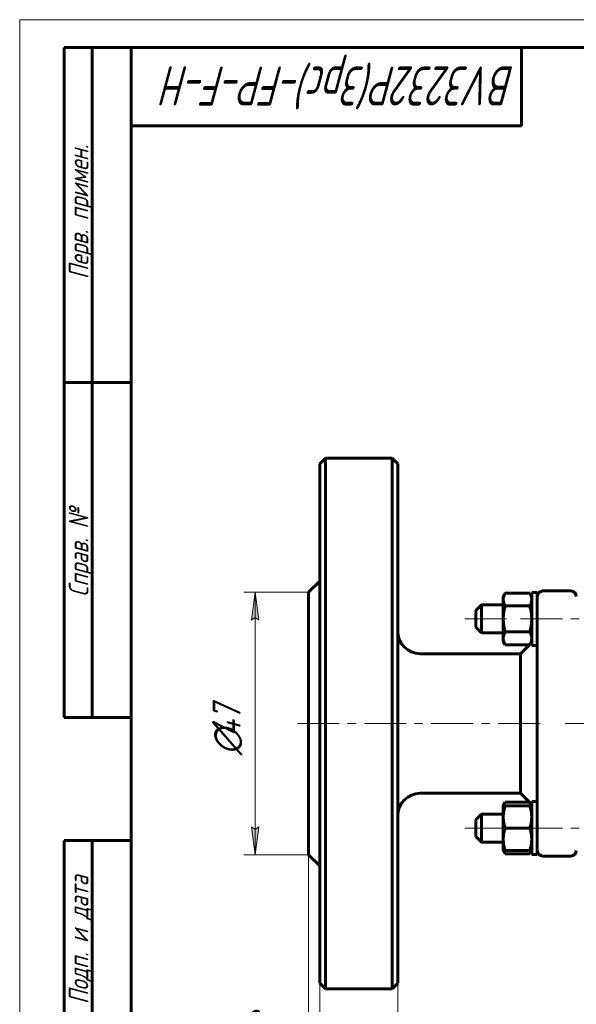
# Model space of a CAD drawing. Header units: millimetres. Extents: x 0 to 420, y 0 to 297.
# Tile 2 of 7: x 0 to 100, y 121 to 297. Entities that reach past the tile are written whole.
import ezdxf

# ---------------------------------------------------------------- set-up
doc = ezdxf.new("R2010")
doc.units = ezdxf.units.MM
for name, pattern in [('K5LT_AXLED', [12, 7.5, -1.5, 1.5, -1.5]), ('K5LT_BASIC', [0]), ('K5LT_THIN', [0])]:
    doc.linetypes.add(name, pattern=pattern)
doc.layers.add('Системный слой', color=7, linetype='Continuous')
doc.layers.add('Системный слой (1)', color=7, linetype='Continuous', true_color=0x6c6c6c)
doc.styles.add('KDIMTEXTSTYLE', font='GOST_AU.SHX', dxfattribs={"width": 0.96, "oblique": 15, "height": 5})
doc.styles.add('KTEXTSTYLE', font='GOST_AU.SHX', dxfattribs={"width": 0.96, "height": 5})
doc.dimstyles.new('KDIMSTYLE (1.00)', dxfattribs={"dimtxt": 5, "dimasz": 1, "dimexe": 2, "dimexo": 0, "dimgap": 1, "dimtad": 1, "dimtxsty": 'KDIMTEXTSTYLE', "dimsah": 1, "dimcen": 0, "dimdle": 1, "dimadec": 0, "dimazin": 0, "dimtfac": 0.667, "dimtmove": 0, "dimatfit": 3, "dimfxl": 1, "dimtvp": 1, "dimtolj": 1, "dimtzin": 0, "dimarcsym": 0})

# ---------------------------------------------------------------- blocks, each defined once
blk = doc.blocks.new('U0')
at = {"layer": 'Системный слой (1)', "color": 150, "linetype": 'K5LT_BASIC', "lineweight": 60, "true_color": 0x0080ff}
for p, q in [((91.8, 194.42), (91.8, 189.67)), ((91.8, 189.67), (91.8, 184.92))]:
    blk.add_line(p, q, dxfattribs=at)
blk = doc.blocks.new('U3')
at = {"layer": 'Системный слой (1)', "color": 150, "linetype": 'K5LT_BASIC', "lineweight": 60, "true_color": 0x0080ff}
for p, q in [((91.48, 185.11), (91.8, 185.43)), ((89.8, 183.43), (91.42, 185.05))]:
    blk.add_line(p, q, dxfattribs=at)
blk = doc.blocks.new('D0')
at = {"layer": 'Системный слой (1)'}
for points in [[(56.3, 84.01), (56.8, 84.67), (51.8, 84.01), (56.8, 83.35)], [(181.8, 84.01), (176.8, 84.67), (177.3, 84.01), (176.8, 83.35)]]:
    blk.add_hatch(color=7, dxfattribs=at).paths.add_polyline_path(points)
at = {"layer": 'Системный слой (1)', "color": 7, "linetype": 'K5LT_THIN', "lineweight": 18}
for p, q in [((51.8, 170.93), (51.8, 82.01)), ((181.8, 170.93), (181.8, 82.01)), ((51.8, 84.01), (56.8, 84.67)), ((56.8, 84.67), (56.3, 84.01)), ((177.3, 84.01), (176.8, 84.67)), ((176.8, 84.67), (181.8, 84.01)), ((56.8, 83.35), (51.8, 84.01)), ((51.8, 84.01), (181.8, 84.01)), ((56.3, 84.01), (56.8, 83.35)), ((181.8, 84.01), (176.8, 83.35)), ((176.8, 83.35), (177.3, 84.01))]:
    blk.add_line(p, q, dxfattribs=at)
blk.add_wipeout([(107.36, 85.01), (107.36, 92.39), (125.49, 92.39), (125.49, 85.01)]).dxf.layer = 'Системный слой (1)'
at = {"layer": 'Системный слой (1)', "color": 7, "char_height": 5, "attachment_point": 1, "style": 'KTEXTSTYLE'}
for s, insert in [('\\H5.0;\\W1.000;\\Q15;\\Q15;\\W0.965;±', (115.56, 91.6)), ('\\H5.0;\\W1.000;\\Q15;\\Q15;\\W0.965;130', (107.36, 91.6)), ('\\H5.0;\\W1.000;\\Q15;\\Q15;\\W0.965;1,5', (118.47, 91.6))]:
    blk.add_mtext(s, dxfattribs=dict(at, insert=insert))
blk = doc.blocks.new('KDIMARROW_01')
at = {"layer": 'Системный слой'}
blk.add_hatch(color=0, dxfattribs=at).paths.add_polyline_path([(0, 0), (-5, 0.66), (-4.5, 0), (-5, -0.66)])
at = {"layer": 'Системный слой', "color": 0, "linetype": 'K5LT_THIN', "lineweight": 18}
for p, q in [((-4.5, 0), (-5, 0.66)), ((-5, 0.66), (0, 0)), ((0, 0), (-5, -0.66)), ((-5, -0.66), (-4.5, 0))]:
    blk.add_line(p, q, dxfattribs=at)
at = {"layer": 'Системный слой (1)', "color": 0, "linetype": 'K5LT_THIN', "lineweight": 18}
blk.add_line((116.8, 170.93), (115.8, 170.93), dxfattribs=at)
blk = doc.blocks.new('D1')
at = {"layer": 'Системный слой (1)', "color": 7, "linetype": 'K5LT_THIN', "lineweight": 18}
for p, q in [((51.8, 170.93), (51.8, 95.08)), ((67.8, 124.43), (67.8, 95.08)), ((56.8, 96.42), (51.8, 97.08)), ((67.8, 97.08), (51.8, 97.08)), ((56.3, 97.08), (56.8, 96.42)), ((67.8, 97.08), (62.8, 96.42)), ((62.8, 96.42), (63.3, 97.08))]:
    blk.add_line(p, q, dxfattribs=at)
blk.add_wipeout([(56.18, 98.08), (56.18, 105.46), (63.13, 105.46), (63.13, 98.08)]).dxf.layer = 'Системный слой (1)'
at = {"layer": 'Системный слой (1)'}
for points in [[(51.8, 97.08), (56.8, 97.74), (56.3, 97.08), (56.8, 96.42)], [(62.8, 96.42), (67.8, 97.08), (62.8, 97.74), (63.3, 97.08)]]:
    blk.add_hatch(color=7, dxfattribs=at).paths.add_polyline_path(points)
at = {"layer": 'Системный слой (1)', "color": 7, "linetype": 'K5LT_THIN', "lineweight": 18}
for p, q in [((51.8, 97.08), (56.8, 97.74)), ((56.8, 97.74), (56.3, 97.08)), ((63.3, 97.08), (62.8, 97.74)), ((62.8, 97.74), (67.8, 97.08))]:
    blk.add_line(p, q, dxfattribs=at)
at = {"layer": 'Системный слой (1)', "color": 7, "insert": (56.18, 104.67), "char_height": 5, "attachment_point": 1, "style": 'KTEXTSTYLE'}
blk.add_mtext('\\H5.0;\\W1.000;\\Q15;\\Q15;\\W0.965;16', dxfattribs=at)
blk = doc.blocks.new('D3')
at = {"layer": 'Системный слой (1)'}
for points in [[(46.8, 111.42), (51.8, 112.08), (46.8, 112.74), (47.3, 112.08)], [(58.3, 112.08), (58.8, 112.74), (53.8, 112.08), (58.8, 111.42)]]:
    blk.add_hatch(color=7, dxfattribs=at).paths.add_polyline_path(points)
at = {"layer": 'Системный слой (1)', "color": 7, "linetype": 'K5LT_THIN', "lineweight": 18}
for p, q in [((51.8, 170.93), (51.8, 110.08)), ((53.8, 170.93), (53.8, 110.08)), ((46.8, 112.08), (37.81, 112.08)), ((51.8, 112.08), (44.8, 112.08)), ((51.8, 112.08), (46.8, 112.74)), ((46.8, 112.74), (47.3, 112.08)), ((47.3, 112.08), (46.8, 111.42)), ((46.8, 111.42), (51.8, 112.08)), ((51.8, 112.08), (46.8, 112.08)), ((51.8, 112.08), (53.8, 112.08)), ((58.8, 112.74), (53.8, 112.08)), ((53.8, 112.08), (58.8, 111.42)), ((53.8, 112.08), (60.8, 112.08)), ((58.3, 112.08), (58.8, 112.74)), ((58.8, 111.42), (58.3, 112.08))]:
    blk.add_line(p, q, dxfattribs=at)
blk.add_wipeout([(39.81, 113.08), (39.81, 120.46), (44.6, 120.46), (44.6, 113.08)]).dxf.layer = 'Системный слой (1)'
at = {"layer": 'Системный слой (1)', "color": 7, "insert": (39.81, 119.67), "char_height": 5, "attachment_point": 1, "style": 'KTEXTSTYLE'}
blk.add_mtext('\\H5.0;\\W1.000;\\Q15;\\Q15;\\W0.965;2', dxfattribs=at)
blk = doc.blocks.new('D4')
at = {"layer": 'Системный слой (1)'}
for points in [[(42.86, 189.43), (42.2, 194.43), (41.54, 189.43), (42.2, 189.93)], [(42.2, 147.43), (42.86, 152.43), (42.2, 151.93), (41.54, 152.43)]]:
    blk.add_hatch(color=7, dxfattribs=at).paths.add_polyline_path(points)
at = {"layer": 'Системный слой (1)', "color": 7, "linetype": 'K5LT_THIN', "lineweight": 18}
for p, q in [((51.8, 194.43), (40.2, 194.43)), ((41.54, 189.43), (42.2, 194.43)), ((42.2, 194.43), (42.86, 189.43)), ((42.2, 147.43), (42.2, 194.43)), ((42.2, 189.93), (41.54, 189.43)), ((42.86, 189.43), (42.2, 189.93)), ((42.2, 147.43), (41.54, 152.43)), ((41.54, 152.43), (42.2, 151.93)), ((42.2, 151.93), (42.86, 152.43)), ((42.86, 152.43), (42.2, 147.43)), ((51.8, 147.43), (40.2, 147.43))]:
    blk.add_line(p, q, dxfattribs=at)
blk.add_wipeout([(41.2, 165.26), (33.82, 165.26), (33.82, 176.15), (41.2, 176.15)]).dxf.layer = 'Системный слой (1)'
at = {"layer": 'Системный слой (1)', "color": 7, "char_height": 5, "attachment_point": 1, "rotation": 90, "style": 'KTEXTSTYLE'}
for s, insert in [('\\H5.0;\\W1.000;\\Q15;\\Q15;\\W0.965;47', (34.61, 168.57)), ('\\H5.0;\\W1.000;\\Q15;\\Q15;\\W0.965;∅', (34.61, 165.26))]:
    blk.add_mtext(s, dxfattribs=dict(at, insert=insert))
blk = doc.blocks.new('U16')
at = {"layer": 'Системный слой (1)', "color": 150, "linetype": 'K5LT_BASIC', "lineweight": 60, "true_color": 0x0080ff}
for p, q in [((91.65, 148), (91.72, 148.19)), ((91.44, 147.57), (91.56, 147.79)), ((91.56, 147.79), (91.65, 148))]:
    blk.add_line(p, q, dxfattribs=at)
blk = doc.blocks.new('U17')
at = {"layer": 'Системный слой (1)', "color": 150, "linetype": 'K5LT_BASIC', "lineweight": 60, "true_color": 0x0080ff}
for p, q in [((86.78, 148.19), (86.85, 148)), ((86.85, 148), (86.94, 147.79)), ((86.94, 147.79), (87.06, 147.57))]:
    blk.add_line(p, q, dxfattribs=at)
blk = doc.blocks.new('U18')
at = {"layer": 'Системный слой (1)', "color": 150, "linetype": 'K5LT_BASIC', "lineweight": 60, "true_color": 0x0080ff}
for p, q in [((86.85, 156.39), (86.78, 156.19)), ((86.94, 156.6), (86.85, 156.39)), ((87.06, 156.81), (86.94, 156.6))]:
    blk.add_line(p, q, dxfattribs=at)
blk = doc.blocks.new('U19')
at = {"layer": 'Системный слой (1)', "color": 150, "linetype": 'K5LT_BASIC', "lineweight": 60, "true_color": 0x0080ff}
for p, q in [((91.58, 156.56), (91.47, 156.76)), ((91.66, 156.38), (91.58, 156.56)), ((91.72, 156.19), (91.66, 156.38))]:
    blk.add_line(p, q, dxfattribs=at)
blk = doc.blocks.new('U35')
at = {"color": 7, "linetype": 'K5LT_THIN', "lineweight": 18}
for p, q in [((0, 0), (0, 297)), ((0, 297), (420, 297))]:
    blk.add_line(p, q, dxfattribs=at)
at = {"color": 150, "linetype": 'K5LT_BASIC', "lineweight": 60, "true_color": 0x0080ff}
for p, q in [((8, 172), (8, 292)), ((20, 292), (8, 292)), ((13, 172), (13, 292)), ((20, 5), (20, 292)), ((20, 292), (415, 292)), ((90, 292), (90, 278)), ((90, 278), (20, 278)), ((20, 232), (8, 232)), ((20, 172), (8, 172)), ((8, 5), (8, 150)), ((20, 150), (8, 150)), ((13, 5), (13, 150))]:
    blk.add_line(p, q, dxfattribs=at)
at = {"color": 7, "attachment_point": 1, "style": 'KTEXTSTYLE'}
for s, insert, char_height, rotation in [('\\H5.0;\\W1.000;\\Q15;\\Q15;\\W0.833;\\H7.00;BV3232P(3pc)-FP-F-H', (88.83, 281.64), 7, 180), ('\\H5.0;\\W1.000;\\Q15;\\Q15;\\W0.965;\\H3.50;Перв. примен.', (8.82, 250.52), 3.5, 90), ('\\H5.0;\\W1.000;\\Q15;\\Q15;\\W0.965;\\H3.50;Справ. №', (8.82, 193.63), 3.5, 90), ('\\H5.0;\\W1.000;\\Q15;\\Q15;\\W0.965;\\H3.50;Подп. и дата', (8.82, 120.66), 3.5, 90)]:
    blk.add_mtext(s, dxfattribs=dict(at, insert=insert, char_height=char_height, rotation=rotation))

msp = doc.modelspace()

# ---------------------------------------------------------------- linework, layer by layer
at = {"layer": 'Системный слой (1)', "color": 150, "linetype": 'K5LT_BASIC', "lineweight": 60, "true_color": 0x0080ff}
for p, q in [((53.801, 217.432), (54.801, 218.432)), ((53.801, 217.432), (53.801, 124.432)), ((54.801, 170.932), (54.801, 218.432)), ((54.801, 218.432), (66.801, 218.432)), ((66.801, 218.432), (66.801, 170.932)), ((67.801, 217.432), (66.801, 218.432)), ((67.801, 124.432), (67.801, 217.432)), ((53.801, 196.432), (51.801, 194.432)), ((51.801, 147.432), (51.801, 194.432)), ((86.701, 193.67), (87.058, 194.289)), ((87.058, 194.289), (91.444, 194.289)), ((91.801, 193.67), (91.444, 194.289)), ((92.801, 194.42), (91.801, 194.42)), ((92.801, 194.42), (92.801, 189.67)), ((93.801, 194.67), (98.801, 194.67)), ((86.701, 193.134), (86.701, 193.67)), ((86.701, 189.67), (86.701, 193.134)), ((81.801, 191.17), (82.801, 192.17)), ((81.801, 191.17), (81.801, 188.17)), ((86.701, 192.17), (82.801, 192.17)), ((82.801, 189.67), (82.801, 192.17)), ((87.058, 191.98), (91.444, 191.98)), ((82.801, 187.17), (82.801, 189.67)), ((86.701, 186.206), (86.701, 189.67)), ((92.801, 189.67), (92.801, 185.497)), ((81.801, 188.17), (82.801, 187.17)), ((86.701, 187.17), (82.801, 187.17)), ((87.058, 187.361), (91.444, 187.361)), ((86.701, 185.67), (86.701, 186.206)), ((86.701, 185.67), (87.058, 185.051)), ((91.801, 185.67), (91.444, 185.051)), ((92.801, 185.497), (92.801, 180.813)), ((71.801, 183.432), (89.801, 183.432)), ((87.058, 185.051), (91.444, 185.051)), ((89.801, 183.432), (89.801, 170.932)), ((92.801, 184.92), (91.801, 184.92)), ((92.801, 180.813), (92.801, 176.845)), ((92.801, 176.845), (92.801, 165.018)), ((54.801, 123.432), (54.801, 170.932)), ((66.801, 170.932), (66.801, 123.432)), ((89.801, 170.932), (89.801, 158.432)), ((92.801, 165.018), (92.801, 161.051)), ((92.801, 161.051), (92.801, 156.367)), ((71.801, 158.432), (89.801, 158.432)), ((89.801, 158.432), (91.801, 156.432)), ((86.701, 156.194), (87.058, 156.812)), ((86.701, 156.194), (87.058, 156.194)), ((86.701, 154.194), (86.701, 156.194)), ((87.058, 156.812), (91.42, 156.812)), ((87.058, 156.194), (91.444, 156.194)), ((91.444, 156.194), (91.801, 156.194)), ((91.801, 156.194), (91.475, 156.757)), ((91.801, 156.944), (91.801, 147.444)), ((92.801, 156.944), (91.801, 156.944)), ((92.801, 156.367), (92.801, 147.444)), ((81.801, 153.694), (82.801, 154.694)), ((81.801, 153.694), (81.801, 150.694)), ((86.701, 154.694), (82.801, 154.694)), ((82.801, 152.194), (82.801, 154.694)), ((86.701, 150.194), (86.701, 154.194)), ((82.801, 149.694), (82.801, 152.194)), ((87.058, 152.194), (91.444, 152.194)), ((81.801, 150.694), (82.801, 149.694)), ((86.701, 148.194), (86.701, 150.194)), ((86.701, 149.694), (82.801, 149.694)), ((87.058, 148.194), (86.701, 148.194)), ((86.701, 148.194), (87.058, 147.575)), ((87.058, 148.194), (91.444, 148.194)), ((91.801, 148.194), (91.444, 148.194)), ((91.801, 148.194), (91.444, 147.575)), ((53.801, 145.432), (51.801, 147.432)), ((87.058, 147.575), (91.444, 147.575)), ((92.801, 147.444), (91.801, 147.444)), ((93.801, 147.194), (98.801, 147.194)), ((53.801, 124.432), (54.801, 123.432)), ((67.801, 124.432), (66.801, 123.432)), ((54.801, 123.432), (66.801, 123.432))]:
    msp.add_line(p, q, dxfattribs=at)
at = {"layer": 'Системный слой (1)', "color": 30, "linetype": 'K5LT_AXLED', "lineweight": 18, "true_color": 0xff8000}
for p, q in [((79.801, 189.67), (88.701, 189.67)), ((89.801, 189.67), (143.801, 189.67))]:
    msp.add_line(p, q, dxfattribs=at)
at = {"layer": 'Системный слой (1)', "color": 150, "linetype": 'K5LT_BASIC', "lineweight": 60, "true_color": 0x0080ff}
for centre, radius, start, end in [((93.801, 193.67), 1, 90, 180), ((98.801, 193.67), 1, 0, 90), ((71.801, 187.432), 4, 180, 270), ((71.801, 154.432), 4, 90, 180), ((93.801, 148.194), 1, 180, 270), ((98.801, 148.194), 1, 270, 0)]:
    msp.add_arc(centre, radius, start, end, dxfattribs=at)
for points in [[(87.058, 194.289), (86.701, 193.67), (86.701, 193.134)], [(91.801, 193.134), (91.801, 193.67), (91.444, 194.289)], [(86.701, 193.134), (86.701, 192.598), (87.058, 191.98)], [(91.444, 191.98), (91.801, 192.598), (91.801, 193.134)], [(87.058, 191.98), (86.701, 190.742), (86.701, 189.67)], [(91.801, 189.67), (91.801, 190.742), (91.444, 191.98)], [(86.701, 189.67), (86.701, 188.598), (87.058, 187.361)], [(91.444, 187.361), (91.801, 188.598), (91.801, 189.67)], [(87.058, 187.361), (86.701, 186.742), (86.701, 186.206)], [(91.801, 186.206), (91.801, 186.742), (91.444, 187.361)], [(86.701, 186.206), (86.701, 185.67), (87.058, 185.051)], [(91.444, 185.051), (91.801, 185.67), (91.801, 186.206)]]:
    msp.add_rational_spline(points, [1, 1.0379548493, 1], degree=2, dxfattribs=at)

# ---------------------------------------------------------------- block references
at = {"layer": 'Системный слой (1)'}
for name in ['U0', 'U3']:
    msp.add_blockref(name, (0, 0), dxfattribs=at)

# ---------------------------------------------------------------- next in the draw order: dimensions: what is measured, and where the dimension line sits
at = {"layer": 'Системный слой (1)', "color": 7}
dim = msp.add_linear_dim(base=(51.801, 84.008), p1=(181.801, 170.932), p2=(51.801, 170.932), dimstyle='KDIMSTYLE (1.00)', override={"dimexo": 0, "dimpost": '\\H5.0;\\W0.965;\\Q15;<>', "dimblk1": 'KDIMARROW_01', "dimblk2": 'KDIMARROW_01', "dimse1": 0, "dimse2": 0, "dimclrt": 7, "dimtol": 1, "dimtp": 1.5, "dimtm": 1.5, "dimtdec": 5, "dimtolj": 1}, dxfattribs=at)
dim.commit()
dim.dimension.update_dxf_attribs({"geometry": 'D0', "text_midpoint": (116.801, 84.008), "dimtype": 160})

# ---------------------------------------------------------------- next in the draw order: linework, layer by layer
at = {"layer": 'Системный слой (1)', "color": 30, "linetype": 'K5LT_AXLED', "lineweight": 18, "true_color": 0xff8000}
for p, q in [((97.801, 170.932), (135.801, 170.932)), ((79.801, 152.194), (88.701, 152.194)), ((89.801, 152.194), (143.801, 152.194))]:
    msp.add_line(p, q, dxfattribs=at)
at = {"layer": 'Системный слой (1)', "color": 150, "linetype": 'K5LT_BASIC', "lineweight": 60, "true_color": 0x0080ff}
for points in [[(87.058, 156.194), (86.701, 155.122), (86.701, 154.194)], [(91.801, 154.194), (91.801, 155.122), (91.444, 156.194)], [(86.701, 154.194), (86.701, 153.265), (87.058, 152.194)], [(91.444, 152.194), (91.801, 153.265), (91.801, 154.194)], [(87.058, 152.194), (86.701, 151.122), (86.701, 150.194)], [(91.801, 150.194), (91.801, 151.122), (91.444, 152.194)], [(86.701, 150.194), (86.701, 149.265), (87.058, 148.194)], [(91.444, 148.194), (91.801, 149.265), (91.801, 150.194)]]:
    msp.add_rational_spline(points, [1, 1.0379548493, 1], degree=2, dxfattribs=at)

# ---------------------------------------------------------------- next in the draw order: block references
at = {"layer": 'Системный слой (1)'}
for name in ['U18', 'U19', 'U17', 'U16']:
    msp.add_blockref(name, (0, 0), dxfattribs=at)

# ---------------------------------------------------------------- next in the draw order: dimensions: what is measured, and where the dimension line sits
at = {"layer": 'Системный слой (1)', "color": 7}
dim = msp.add_linear_dim(base=(67.801, 97.081), p1=(51.801, 170.932), p2=(67.801, 124.432), dimstyle='KDIMSTYLE (1.00)', override={"dimexo": 0, "dimpost": '\\H5.0;\\W0.965;\\Q15;<>', "dimblk1": 'KDIMARROW_01', "dimblk2": 'KDIMARROW_01', "dimse1": 0, "dimse2": 0, "dimclrt": 7, "dimtol": 1, "dimtp": 0, "dimtm": 0, "dimtdec": 5, "dimtolj": 1}, dxfattribs=at)
dim.commit()
dim.dimension.update_dxf_attribs({"geometry": 'D1', "text_midpoint": (59.801, 97.081), "dimtype": 160})

# ---------------------------------------------------------------- next in the draw order: dimensions: what is measured, and where the dimension line sits
dim = msp.add_linear_dim(base=(51.801, 112.08), p1=(53.801, 170.932), p2=(51.801, 170.932), dimstyle='KDIMSTYLE (1.00)', override={"dimexo": 0, "dimtoh": 1, "dimpost": '\\H5.0;\\W0.965;\\Q15;<>', "dimblk1": 'KDIMARROW_01', "dimblk2": 'KDIMARROW_01', "dimse1": 0, "dimse2": 0, "dimclrt": 7, "dimtol": 1, "dimtp": 0, "dimtm": 0, "dimtdec": 5, "dimtmove": 1, "dimtolj": 1}, dxfattribs=at)
dim.commit()
dim.dimension.update_dxf_attribs({"geometry": 'D3', "text_midpoint": (42.303, 112.08), "dimtype": 160})

# ---------------------------------------------------------------- next in the draw order: dimensions: what is measured, and where the dimension line sits
dim = msp.add_linear_dim(base=(42.202, 147.432), p1=(51.801, 194.432), p2=(51.801, 147.432), angle=90, dimstyle='KDIMSTYLE (1.00)', override={"dimexo": 0, "dimpost": '\\H5.0;\\W0.965;\\Q15;∅<>', "dimblk1": 'KDIMARROW_01', "dimblk2": 'KDIMARROW_01', "dimse1": 0, "dimse2": 0, "dimclrt": 7, "dimtol": 1, "dimtp": 0, "dimtm": 0, "dimtdec": 5, "dimtolj": 1}, dxfattribs=at)
dim.commit()
dim.dimension.update_dxf_attribs({"geometry": 'D4', "text_midpoint": (42.202, 170.932), "dimtype": 160})

# ---------------------------------------------------------------- next in the draw order: linework, layer by layer
at = {"layer": 'Системный слой (1)', "color": 30, "linetype": 'K5LT_AXLED', "lineweight": 18, "true_color": 0xff8000}
msp.add_line((49.801, 170.932), (94.801, 170.932), dxfattribs=at)

# ---------------------------------------------------------------- next in the draw order: block references
msp.add_blockref('U35', (0, 0))

doc.saveas('drawing.dxf')
